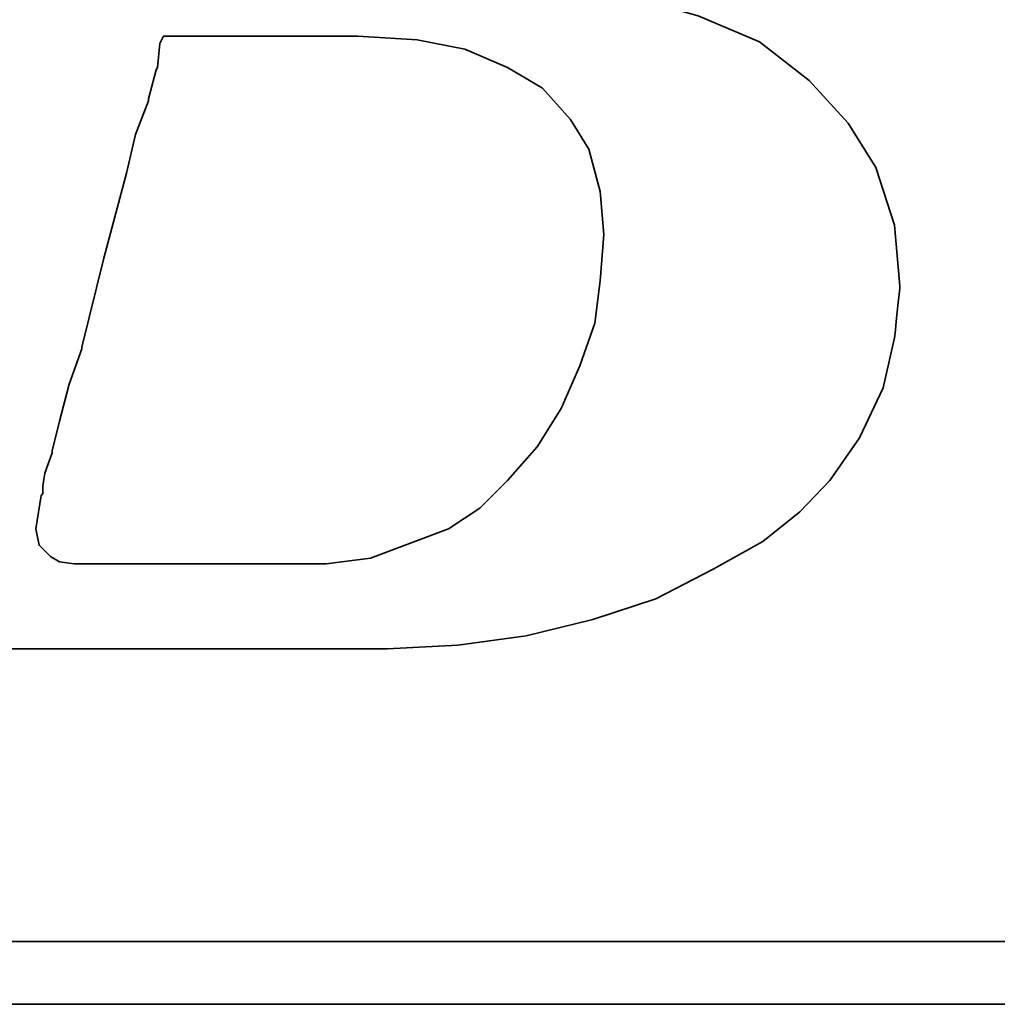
# Model space of a CAD drawing. Header units: millimetres. Extents: x 3 to 262, y 5 to 167.
# Tile 22 of 66: x 181.47 to 184.01, y 82.41 to 84.97. Entities that reach past the tile are written whole.
import ezdxf

# ---------------------------------------------------------------- set-up
doc = ezdxf.new("R2010")
doc.units = ezdxf.units.MM
doc.header["$LTSCALE"] = 0.2
doc.layers.add('layer 1', color=7, linetype='CONTINUOUS')

msp = doc.modelspace()

# ---------------------------------------------------------------- linework, layer by layer
at = {"layer": 'layer 1', "color": 1, "lineweight": 35}
for points, knots in [([(180.8102, 83.6985), (180.8102, 83.6985), (180.7722, 83.612), (180.7722, 83.612), (180.7722, 83.612), (180.7722, 83.612), (180.7672, 83.6025), (180.7672, 83.6025), (180.7672, 83.6025), (180.7672, 83.6025), (180.7672, 83.5975), (180.7672, 83.5975), (180.7672, 83.5975), (180.7672, 83.5975), (180.7102, 83.5405), (180.7102, 83.5405), (180.7102, 83.5405), (180.7102, 83.5405), (180.7052, 83.5405), (180.7052, 83.5405), (180.7052, 83.5405), (180.7052, 83.5405), (180.7002, 83.5355), (180.7002, 83.5355), (180.7002, 83.5355), (180.7002, 83.5355), (180.6232, 83.497), (180.6232, 83.497), (180.6232, 83.497), (180.6232, 83.497), (180.6142, 83.497), (180.6142, 83.497), (180.6142, 83.497), (180.6142, 83.497), (180.6092, 83.4925), (180.6092, 83.4925), (180.6092, 83.4925), (180.6092, 83.4925), (180.5222, 83.4825), (180.5222, 83.4825), (180.5222, 83.4825), (180.5222, 83.4825), (180.5182, 83.4825), (180.5182, 83.4825), (180.5182, 83.4825), (180.5182, 83.4825), (180.5082, 83.4825), (180.5082, 83.4825), (180.5082, 83.4825), (180.5082, 83.4825), (180.4792, 83.4825), (180.4792, 83.4825), (180.4792, 83.4825), (180.4792, 83.4825), (180.4022, 83.4825), (180.4022, 83.4825), (180.4022, 83.4825), (180.4022, 83.4825), (180.3262, 83.4825), (180.3262, 83.4825), (180.3262, 83.4825), (180.3262, 83.4825), (180.3162, 83.4825), (180.3162, 83.4825), (180.3162, 83.4825), (180.3162, 83.4825), (180.3162, 83.478), (180.3162, 83.478), (180.3162, 83.478), (180.3162, 83.478), (180.3112, 83.473), (180.3112, 83.473), (180.3112, 83.473), (180.3112, 83.473), (180.2922, 83.4015), (180.2922, 83.4015), (180.2922, 83.4015), (180.2922, 83.4015), (180.2782, 83.334), (180.2782, 83.334), (180.2782, 83.334), (180.2782, 83.334), (180.2872, 83.334), (180.2872, 83.334), (180.2872, 83.334), (180.2872, 83.334), (180.3262, 83.334), (180.3262, 83.334), (180.3262, 83.334), (180.3262, 83.334), (180.4312, 83.334), (180.4312, 83.334), (180.4312, 83.334), (180.4312, 83.334), (180.5757, 83.334), (180.5757, 83.334), (180.5757, 83.334), (180.5757, 83.334), (180.7382, 83.334), (180.7382, 83.334), (180.7382, 83.334), (180.7382, 83.334), (180.9302, 83.334), (180.9302, 83.334), (180.9302, 83.334), (180.9302, 83.334), (181.3242, 83.334), (181.3242, 83.334), (181.3242, 83.334), (181.3242, 83.334), (181.7272, 83.334), (181.7272, 83.334), (181.7272, 83.334), (181.7272, 83.334), (181.9192, 83.334), (181.9192, 83.334), (181.9192, 83.334), (181.9192, 83.334), (182.0822, 83.334), (182.0822, 83.334), (182.0822, 83.334), (182.0822, 83.334), (182.2262, 83.334), (182.2262, 83.334), (182.2262, 83.334), (182.2262, 83.334), (182.3312, 83.334), (182.3312, 83.334), (182.3312, 83.334), (182.3312, 83.334), (182.3702, 83.334), (182.3702, 83.334), (182.3702, 83.334), (182.3702, 83.334), (182.3992, 83.334), (182.3992, 83.334), (182.3992, 83.334), (182.3992, 83.334), (182.4182, 83.334), (182.4182, 83.334), (182.4182, 83.334), (182.4182, 83.334), (182.4272, 83.334), (182.4272, 83.334), (182.4272, 83.334), (182.4272, 83.334), (182.6102, 83.3435), (182.6102, 83.3435), (182.6102, 83.3435), (182.6102, 83.3435), (182.7872, 83.3675), (182.7872, 83.3675), (182.7872, 83.3675), (182.7872, 83.3675), (182.9602, 83.4105), (182.9602, 83.4105), (182.9602, 83.4105), (182.9602, 83.4105), (183.1232, 83.4635), (183.1232, 83.4635), (183.1232, 83.4635), (183.1232, 83.4635), (183.2722, 83.5405), (183.2722, 83.5405), (183.2722, 83.5405), (183.2722, 83.5405), (183.4012, 83.612), (183.4012, 83.612), (183.4012, 83.612), (183.4012, 83.612), (183.4972, 83.689), (183.4972, 83.689), (183.4972, 83.689), (183.4972, 83.689), (183.5742, 83.7705), (183.5742, 83.7705), (183.5742, 83.7705), (183.5742, 83.7705), (183.6512, 83.8815), (183.6512, 83.8815), (183.6512, 83.8815), (183.6512, 83.8815), (183.7132, 84.0105), (183.7132, 84.0105), (183.7132, 84.0105), (183.7132, 84.0105), (183.7422, 84.1405), (183.7422, 84.1405), (183.7422, 84.1405), (183.7422, 84.1405), (183.7562, 84.2745), (183.7562, 84.2745), (183.7562, 84.2745), (183.7562, 84.2745), (183.7422, 84.4325), (183.7422, 84.4325), (183.7422, 84.4325), (183.7422, 84.4325), (183.6942, 84.5815), (183.6942, 84.5815), (183.6942, 84.5815), (183.6942, 84.5815), (183.6222, 84.6965), (183.6222, 84.6965), (183.6222, 84.6965), (183.6222, 84.6965), (183.5212, 84.8075), (183.5212, 84.8075), (183.5212, 84.8075), (183.5212, 84.8075), (183.3922, 84.9075), (183.3922, 84.9075), (183.3922, 84.9075), (183.3922, 84.9075), (183.2332, 84.975), (183.2332, 84.975), (183.2332, 84.975), (183.2332, 84.975), (183.0462, 85.0275), (183.0462, 85.0275), (183.0462, 85.0275), (183.0462, 85.0275), (182.8352, 85.0615), (182.8352, 85.0615), (182.8352, 85.0615), (182.8352, 85.0615), (182.6102, 85.0955), (182.6102, 85.0955), (182.6102, 85.0955), (182.6102, 85.0955), (182.8402, 85.1285), (182.8402, 85.1285), (182.8402, 85.1285), (182.8402, 85.1285), (182.9742, 85.1475), (182.9742, 85.1475), (182.9742, 85.1475), (182.9742, 85.1475), (183.1042, 85.1715), (183.1042, 85.1715), (183.1042, 85.1715), (183.1042, 85.1715), (183.2292, 85.205), (183.2292, 85.205), (183.2292, 85.205), (183.2292, 85.205), (183.3342, 85.2435), (183.3342, 85.2435), (183.3342, 85.2435), (183.3342, 85.2435), (183.4402, 85.2775), (183.4402, 85.2775), (183.4402, 85.2775), (183.4402, 85.2775), (183.5212, 85.3255), (183.5212, 85.3255), (183.5212, 85.3255), (183.5212, 85.3255), (183.5982, 85.3685), (183.5982, 85.3685), (183.5982, 85.3685), (183.5982, 85.3685), (183.6657, 85.4265), (183.6657, 85.4265), (183.6657, 85.4265), (183.6657, 85.4265), (183.7762, 85.5465), (183.7762, 85.5465), (183.7762, 85.5465), (183.7762, 85.5465), (183.8572, 85.6705), (183.8572, 85.6705), (183.8572, 85.6705), (183.8572, 85.6705), (183.8962, 85.8245), (183.8962, 85.8245), (183.8962, 85.8245), (183.8962, 85.8245), (183.9102, 85.973), (183.9102, 85.973), (183.9102, 85.973), (183.9102, 85.973), (183.9002, 86.1215), (183.9002, 86.1215), (183.9002, 86.1215), (183.9002, 86.1215), (183.8572, 86.2565), (183.8572, 86.2565), (183.8572, 86.2565), (183.8572, 86.2565), (183.7852, 86.3665), (183.7852, 86.3665), (183.7852, 86.3665), (183.7852, 86.3665), (183.6747, 86.4765), (183.6747, 86.4765), (183.6747, 86.4765), (183.6747, 86.4765), (183.5407, 86.5585), (183.5407, 86.5585), (183.5407, 86.5585), (183.5407, 86.5585), (183.3822, 86.6165), (183.3822, 86.6165), (183.3822, 86.6165), (183.3822, 86.6165), (183.1952, 86.6495), (183.1952, 86.6495), (183.1952, 86.6495), (183.1952, 86.6495), (182.9742, 86.6685), (182.9742, 86.6685), (182.9742, 86.6685), (182.9742, 86.6685), (182.9552, 86.6685), (182.9552, 86.6685), (182.9552, 86.6685), (182.9552, 86.6685), (182.8882, 86.6685), (182.8882, 86.6685), (182.8882, 86.6685), (182.8882, 86.6685), (182.7922, 86.6685), (182.7922, 86.6685), (182.7922, 86.6685), (182.7922, 86.6685), (182.6672, 86.6685), (182.6672, 86.6685), (182.6672, 86.6685), (182.6672, 86.6685), (182.5142, 86.6685), (182.5142, 86.6685), (182.5142, 86.6685), (182.5142, 86.6685), (182.3512, 86.6685), (182.3512, 86.6685), (182.3512, 86.6685), (182.3512, 86.6685), (181.9857, 86.6685), (181.9857, 86.6685), (181.9857, 86.6685), (181.9857, 86.6685), (181.6212, 86.6685), (181.6212, 86.6685), (181.6212, 86.6685), (181.6212, 86.6685), (181.4582, 86.6685), (181.4582, 86.6685), (181.4582, 86.6685), (181.4582, 86.6685), (181.3052, 86.6685), (181.3052, 86.6685), (181.3052, 86.6685), (181.3052, 86.6685), (181.1802, 86.6685), (181.1802, 86.6685), (181.1802, 86.6685), (181.1802, 86.6685), (181.0797, 86.6685), (181.0797, 86.6685), (181.0797, 86.6685), (181.0797, 86.6685), (181.0262, 86.6685), (181.0262, 86.6685), (181.0262, 86.6685), (181.0262, 86.6685), (181.0262, 86.664), (181.0262, 86.664), (181.0262, 86.664), (181.0262, 86.664), (181.0212, 86.6595), (181.0212, 86.6595), (181.0212, 86.6595), (181.0212, 86.6595), (181.0022, 86.5825), (181.0022, 86.5825), (181.0022, 86.5825), (181.0022, 86.5825), (180.9882, 86.5205), (180.9882, 86.5205), (180.9882, 86.5205), (180.9882, 86.5205), (181.0932, 86.5205), (181.0932, 86.5205), (181.0932, 86.5205), (181.0932, 86.5205), (181.1892, 86.5205), (181.1892, 86.5205), (181.1892, 86.5205), (181.1892, 86.5205), (181.2187, 86.5205), (181.2187, 86.5205), (181.2187, 86.5205), (181.2187, 86.5205), (181.2277, 86.5205), (181.2277, 86.5205), (181.2277, 86.5205), (181.2277, 86.5205), (181.2952, 86.5205), (181.2952, 86.5205), (181.2952, 86.5205), (181.2952, 86.5205), (181.3002, 86.5205), (181.3002, 86.5205), (181.3002, 86.5205), (181.3002, 86.5205), (181.3052, 86.515), (181.3052, 86.515), (181.3052, 86.515), (181.3052, 86.515), (181.3482, 86.5055), (181.3482, 86.5055), (181.3482, 86.5055), (181.3482, 86.5055), (181.3962, 86.4965), (181.3962, 86.4965), (181.3962, 86.4965), (181.3962, 86.4965), (181.4002, 86.4965), (181.4002, 86.4965), (181.4002, 86.4965), (181.4002, 86.4965), (181.4292, 86.4865), (181.4292, 86.4865), (181.4292, 86.4865), (181.4292, 86.4865), (181.4392, 86.4865), (181.4392, 86.4865), (181.4392, 86.4865), (181.4392, 86.4865), (181.4442, 86.4765), (181.4442, 86.4765), (181.4442, 86.4765), (181.4442, 86.4765), (181.4772, 86.438), (181.4772, 86.438), (181.4772, 86.438), (181.4772, 86.438), (181.4822, 86.4335), (181.4822, 86.4335), (181.4822, 86.4335), (181.4822, 86.4335), (181.4822, 86.4285), (181.4822, 86.4285), (181.4822, 86.4285), (181.4822, 86.4285), (181.5012, 86.3715), (181.5012, 86.3715), (181.5012, 86.3715), (181.5012, 86.3715), (181.5062, 86.3615), (181.5062, 86.3615), (181.5062, 86.3615), (181.5062, 86.3615), (181.5012, 86.3525), (181.5012, 86.3525), (181.5012, 86.3525), (181.5012, 86.3525), (181.4872, 86.2705), (181.4872, 86.2705), (181.4872, 86.2705), (181.4872, 86.2705), (181.4872, 86.2415), (181.4872, 86.2415), (181.4872, 86.2415), (181.4872, 86.2415), (181.4872, 86.2365), (181.4872, 86.2365), (181.4872, 86.2365), (181.4872, 86.2365), (181.4822, 86.2325), (181.4822, 86.2325), (181.4822, 86.2325), (181.4822, 86.2325), (181.4727, 86.2035), (181.4727, 86.2035), (181.4727, 86.2035), (181.4727, 86.2035), (181.4582, 86.1605), (181.4582, 86.1605), (181.4582, 86.1605), (181.4582, 86.1605), (181.4442, 86.1025), (181.4442, 86.1025), (181.4442, 86.1025), (181.4442, 86.1025), (181.4242, 86.0355), (181.4242, 86.0355), (181.4242, 86.0355), (181.4242, 86.0355), (181.3812, 85.872), (181.3812, 85.872), (181.3812, 85.872), (181.3812, 85.872), (181.3292, 85.6705), (181.3292, 85.6705), (181.3292, 85.6705), (181.3292, 85.6705), (181.2712, 85.4545), (181.2712, 85.4545), (181.2712, 85.4545), (181.2712, 85.4545), (181.1462, 84.989), (181.1462, 84.989), (181.1462, 84.989), (181.1462, 84.989), (181.0212, 84.5195), (181.0212, 84.5195), (181.0212, 84.5195), (181.0212, 84.5195), (180.9642, 84.2985), (180.9642, 84.2985), (180.9642, 84.2985), (180.9642, 84.2985), (180.9112, 84.1065), (180.9112, 84.1065), (180.9112, 84.1065), (180.9112, 84.1065), (180.8682, 83.943), (180.8682, 83.943), (180.8682, 83.943), (180.8682, 83.943), (180.8537, 83.876), (180.8537, 83.876), (180.8537, 83.876), (180.8537, 83.876), (180.8392, 83.814), (180.8392, 83.814), (180.8392, 83.814), (180.8392, 83.814), (180.8392, 83.8095), (180.8392, 83.8095), (180.8392, 83.8095), (180.8392, 83.8095), (180.8252, 83.7705), (180.8252, 83.7705), (180.8252, 83.7705), (180.8252, 83.7705), (180.8152, 83.732), (180.8152, 83.732), (180.8152, 83.732), (180.8152, 83.732), (180.8152, 83.7175), (180.8152, 83.7175), (180.8152, 83.7175), (180.8152, 83.7175), (180.8152, 83.7085), (180.8152, 83.7085), (180.8152, 83.7085), (180.8152, 83.7085), (180.8152, 83.7035), (180.8152, 83.7035), (180.8152, 83.7035), (180.8152, 83.7035), (180.8102, 83.6985), (180.8102, 83.6985)], [0, 0, 0, 0, 0.007194, 0.007194, 0.007194, 0.007194, 0.014388, 0.014388, 0.014388, 0.014388, 0.021583, 0.021583, 0.021583, 0.021583, 0.028777, 0.028777, 0.028777, 0.028777, 0.035971, 0.035971, 0.035971, 0.035971, 0.043165, 0.043165, 0.043165, 0.043165, 0.05036, 0.05036, 0.05036, 0.05036, 0.057554, 0.057554, 0.057554, 0.057554, 0.064748, 0.064748, 0.064748, 0.064748, 0.071942, 0.071942, 0.071942, 0.071942, 0.079137, 0.079137, 0.079137, 0.079137, 0.086331, 0.086331, 0.086331, 0.086331, 0.093525, 0.093525, 0.093525, 0.093525, 0.100719, 0.100719, 0.100719, 0.100719, 0.107914, 0.107914, 0.107914, 0.107914, 0.115108, 0.115108, 0.115108, 0.115108, 0.122302, 0.122302, 0.122302, 0.122302, 0.129496, 0.129496, 0.129496, 0.129496, 0.136691, 0.136691, 0.136691, 0.136691, 0.143885, 0.143885, 0.143885, 0.143885, 0.151079, 0.151079, 0.151079, 0.151079, 0.158273, 0.158273, 0.158273, 0.158273, 0.165468, 0.165468, 0.165468, 0.165468, 0.172662, 0.172662, 0.172662, 0.172662, 0.179856, 0.179856, 0.179856, 0.179856, 0.18705, 0.18705, 0.18705, 0.18705, 0.194245, 0.194245, 0.194245, 0.194245, 0.201439, 0.201439, 0.201439, 0.201439, 0.208633, 0.208633, 0.208633, 0.208633, 0.215827, 0.215827, 0.215827, 0.215827, 0.223022, 0.223022, 0.223022, 0.223022, 0.230216, 0.230216, 0.230216, 0.230216, 0.23741, 0.23741, 0.23741, 0.23741, 0.244604, 0.244604, 0.244604, 0.244604, 0.251799, 0.251799, 0.251799, 0.251799, 0.258993, 0.258993, 0.258993, 0.258993, 0.266187, 0.266187, 0.266187, 0.266187, 0.273381, 0.273381, 0.273381, 0.273381, 0.280576, 0.280576, 0.280576, 0.280576, 0.28777, 0.28777, 0.28777, 0.28777, 0.294964, 0.294964, 0.294964, 0.294964, 0.302158, 0.302158, 0.302158, 0.302158, 0.309353, 0.309353, 0.309353, 0.309353, 0.316547, 0.316547, 0.316547, 0.316547, 0.323741, 0.323741, 0.323741, 0.323741, 0.330935, 0.330935, 0.330935, 0.330935, 0.338129, 0.338129, 0.338129, 0.33813, 0.345324, 0.345324, 0.345324, 0.345324, 0.352518, 0.352518, 0.352518, 0.352518, 0.359712, 0.359712, 0.359712, 0.359712, 0.366906, 0.366906, 0.366906, 0.366906, 0.374101, 0.374101, 0.374101, 0.374101, 0.381295, 0.381295, 0.381295, 0.381295, 0.388489, 0.388489, 0.388489, 0.388489, 0.395683, 0.395683, 0.395683, 0.395683, 0.402878, 0.402878, 0.402878, 0.402878, 0.410072, 0.410072, 0.410072, 0.410072, 0.417266, 0.417266, 0.417266, 0.417266, 0.42446, 0.42446, 0.42446, 0.42446, 0.431655, 0.431655, 0.431655, 0.431655, 0.438849, 0.438849, 0.438849, 0.438849, 0.446043, 0.446043, 0.446043, 0.446043, 0.453237, 0.453237, 0.453237, 0.453237, 0.460432, 0.460432, 0.460432, 0.460432, 0.467626, 0.467626, 0.467626, 0.467626, 0.47482, 0.47482, 0.47482, 0.47482, 0.482014, 0.482014, 0.482014, 0.482014, 0.489209, 0.489209, 0.489209, 0.489209, 0.496403, 0.496403, 0.496403, 0.496403, 0.503597, 0.503597, 0.503597, 0.503597, 0.510791, 0.510791, 0.510791, 0.510791, 0.517986, 0.517986, 0.517986, 0.517986, 0.52518, 0.52518, 0.52518, 0.52518, 0.532374, 0.532374, 0.532374, 0.532374, 0.539568, 0.539568, 0.539568, 0.539568, 0.546763, 0.546763, 0.546763, 0.546763, 0.553957, 0.553957, 0.553957, 0.553957, 0.561151, 0.561151, 0.561151, 0.561151, 0.568345, 0.568345, 0.568345, 0.568345, 0.57554, 0.57554, 0.57554, 0.57554, 0.582734, 0.582734, 0.582734, 0.582734, 0.589928, 0.589928, 0.589928, 0.589928, 0.597122, 0.597122, 0.597122, 0.597122, 0.604317, 0.604317, 0.604317, 0.604317, 0.611511, 0.611511, 0.611511, 0.611511, 0.618705, 0.618705, 0.618705, 0.618705, 0.625899, 0.625899, 0.625899, 0.625899, 0.633094, 0.633094, 0.633094, 0.633094, 0.640288, 0.640288, 0.640288, 0.640288, 0.647482, 0.647482, 0.647482, 0.647482, 0.654676, 0.654676, 0.654676, 0.654676, 0.661871, 0.661871, 0.661871, 0.661871, 0.669065, 0.669065, 0.669065, 0.669065, 0.676259, 0.676259, 0.676259, 0.676259, 0.683453, 0.683453, 0.683453, 0.683453, 0.690647, 0.690647, 0.690647, 0.690647, 0.697842, 0.697842, 0.697842, 0.697842, 0.705036, 0.705036, 0.705036, 0.705036, 0.71223, 0.71223, 0.71223, 0.71223, 0.719424, 0.719424, 0.719424, 0.719424, 0.726619, 0.726619, 0.726619, 0.726619, 0.733813, 0.733813, 0.733813, 0.733813, 0.741007, 0.741007, 0.741007, 0.741007, 0.748201, 0.748201, 0.748201, 0.748201, 0.755396, 0.755396, 0.755396, 0.755396, 0.76259, 0.76259, 0.76259, 0.76259, 0.769784, 0.769784, 0.769784, 0.769784, 0.776978, 0.776978, 0.776978, 0.776978, 0.784173, 0.784173, 0.784173, 0.784173, 0.791367, 0.791367, 0.791367, 0.791367, 0.798561, 0.798561, 0.798561, 0.798561, 0.805755, 0.805755, 0.805755, 0.805755, 0.81295, 0.81295, 0.81295, 0.81295, 0.820144, 0.820144, 0.820144, 0.820144, 0.827338, 0.827338, 0.827338, 0.827338, 0.834532, 0.834532, 0.834532, 0.834532, 0.841727, 0.841727, 0.841727, 0.841727, 0.848921, 0.848921, 0.848921, 0.848921, 0.856115, 0.856115, 0.856115, 0.856115, 0.863309, 0.863309, 0.863309, 0.863309, 0.870504, 0.870504, 0.870504, 0.870504, 0.877698, 0.877698, 0.877698, 0.877698, 0.884892, 0.884892, 0.884892, 0.884892, 0.892086, 0.892086, 0.892086, 0.892086, 0.899281, 0.899281, 0.899281, 0.899281, 0.906475, 0.906475, 0.906475, 0.906475, 0.913669, 0.913669, 0.913669, 0.913669, 0.920863, 0.920863, 0.920863, 0.920863, 0.928058, 0.928058, 0.928058, 0.928058, 0.935252, 0.935252, 0.935252, 0.935252, 0.942446, 0.942446, 0.942446, 0.942446, 0.94964, 0.94964, 0.94964, 0.94964, 0.956835, 0.956835, 0.956835, 0.956835, 0.964029, 0.964029, 0.964029, 0.964029, 0.971223, 0.971223, 0.971223, 0.971223, 0.978417, 0.978417, 0.978417, 0.978417, 0.985612, 0.985612, 0.985612, 0.985612, 0.992806, 0.992806, 0.992806, 0.992806, 1, 1, 1, 1]), ([(181.5347, 83.7565), (181.5347, 83.7565), (181.5347, 83.737), (181.5347, 83.737), (181.5347, 83.737), (181.5347, 83.737), (181.5302, 83.732), (181.5302, 83.732), (181.5302, 83.732), (181.5302, 83.732), (181.5162, 83.6455), (181.5162, 83.6455), (181.5162, 83.6455), (181.5162, 83.6455), (181.5252, 83.6025), (181.5252, 83.6025), (181.5252, 83.6025), (181.5252, 83.6025), (181.5542, 83.5735), (181.5542, 83.5735), (181.5542, 83.5735), (181.5542, 83.5735), (181.5782, 83.56), (181.5782, 83.56), (181.5782, 83.56), (181.5782, 83.56), (181.6162, 83.5545), (181.6162, 83.5545), (181.6162, 83.5545), (181.6162, 83.5545), (181.6792, 83.5545), (181.6792, 83.5545), (181.6792, 83.5545), (181.6792, 83.5545), (181.7462, 83.5545), (181.7462, 83.5545), (181.7462, 83.5545), (181.7462, 83.5545), (181.7652, 83.5545), (181.7652, 83.5545), (181.7652, 83.5545), (181.7652, 83.5545), (181.8137, 83.5545), (181.8137, 83.5545), (181.8137, 83.5545), (181.8137, 83.5545), (181.9472, 83.5545), (181.9472, 83.5545), (181.9472, 83.5545), (181.9472, 83.5545), (182.0822, 83.5545), (182.0822, 83.5545), (182.0822, 83.5545), (182.0822, 83.5545), (182.1302, 83.5545), (182.1302, 83.5545), (182.1302, 83.5545), (182.1302, 83.5545), (182.1442, 83.5545), (182.1442, 83.5545), (182.1442, 83.5545), (182.1442, 83.5545), (182.2692, 83.5545), (182.2692, 83.5545), (182.2692, 83.5545), (182.2692, 83.5545), (182.3842, 83.5695), (182.3842, 83.5695), (182.3842, 83.5695), (182.3842, 83.5695), (182.4852, 83.6075), (182.4852, 83.6075), (182.4852, 83.6075), (182.4852, 83.6075), (182.5862, 83.6455), (182.5862, 83.6455), (182.5862, 83.6455), (182.5862, 83.6455), (182.6672, 83.6985), (182.6672, 83.6985), (182.6672, 83.6985), (182.6672, 83.6985), (182.7392, 83.7705), (182.7392, 83.7705), (182.7392, 83.7705), (182.7392, 83.7705), (182.8162, 83.8575), (182.8162, 83.8575), (182.8162, 83.8575), (182.8162, 83.8575), (182.8782, 83.9575), (182.8782, 83.9575), (182.8782, 83.9575), (182.8782, 83.9575), (182.9262, 84.068), (182.9262, 84.068), (182.9262, 84.068), (182.9262, 84.068), (182.9652, 84.1785), (182.9652, 84.1785), (182.9652, 84.1785), (182.9652, 84.1785), (182.9792, 84.2885), (182.9792, 84.2885), (182.9792, 84.2885), (182.9792, 84.2885), (182.9892, 84.4085), (182.9892, 84.4085), (182.9892, 84.4085), (182.9892, 84.4085), (182.9792, 84.5195), (182.9792, 84.5195), (182.9792, 84.5195), (182.9792, 84.5195), (182.9502, 84.6295), (182.9502, 84.6295), (182.9502, 84.6295), (182.9502, 84.6295), (182.9022, 84.706), (182.9022, 84.706), (182.9022, 84.706), (182.9022, 84.706), (182.8302, 84.7875), (182.8302, 84.7875), (182.8302, 84.7875), (182.8302, 84.7875), (182.7392, 84.841), (182.7392, 84.841), (182.7392, 84.841), (182.7392, 84.841), (182.6287, 84.8885), (182.6287, 84.8885), (182.6287, 84.8885), (182.6287, 84.8885), (182.5047, 84.9125), (182.5047, 84.9125), (182.5047, 84.9125), (182.5047, 84.9125), (182.3512, 84.9225), (182.3512, 84.9225), (182.3512, 84.9225), (182.3512, 84.9225), (182.3412, 84.9225), (182.3412, 84.9225), (182.3412, 84.9225), (182.3412, 84.9225), (182.3222, 84.9225), (182.3222, 84.9225), (182.3222, 84.9225), (182.3222, 84.9225), (182.2642, 84.9225), (182.2642, 84.9225), (182.2642, 84.9225), (182.2642, 84.9225), (182.1872, 84.9225), (182.1872, 84.9225), (182.1872, 84.9225), (182.1872, 84.9225), (182.0917, 84.9225), (182.0917, 84.9225), (182.0917, 84.9225), (182.0917, 84.9225), (181.9952, 84.9225), (181.9952, 84.9225), (181.9952, 84.9225), (181.9952, 84.9225), (181.8992, 84.9225), (181.8992, 84.9225), (181.8992, 84.9225), (181.8992, 84.9225), (181.8472, 84.9225), (181.8472, 84.9225), (181.8472, 84.9225), (181.8472, 84.9225), (181.8377, 84.9035), (181.8377, 84.9035), (181.8377, 84.9035), (181.8377, 84.9035), (181.8322, 84.841), (181.8322, 84.841), (181.8322, 84.841), (181.8322, 84.841), (181.8282, 84.8355), (181.8282, 84.8355), (181.8282, 84.8355), (181.8282, 84.8355), (181.8082, 84.7595), (181.8082, 84.7595), (181.8082, 84.7595), (181.8082, 84.7595), (181.8082, 84.7545), (181.8082, 84.7545), (181.8082, 84.7545), (181.8082, 84.7545), (181.7752, 84.6675), (181.7752, 84.6675), (181.7752, 84.6675), (181.7752, 84.6675), (181.7512, 84.567), (181.7512, 84.567), (181.7512, 84.567), (181.7512, 84.567), (181.6932, 84.3465), (181.6932, 84.3465), (181.6932, 84.3465), (181.6932, 84.3465), (181.6362, 84.116), (181.6362, 84.116), (181.6362, 84.116), (181.6362, 84.116), (181.6362, 84.1115), (181.6362, 84.1115), (181.6362, 84.1115), (181.6362, 84.1115), (181.6027, 84.0205), (181.6027, 84.0205), (181.6027, 84.0205), (181.6027, 84.0205), (181.5782, 83.924), (181.5782, 83.924), (181.5782, 83.924), (181.5782, 83.924), (181.5592, 83.8475), (181.5592, 83.8475), (181.5592, 83.8475), (181.5592, 83.8475), (181.5592, 83.8425), (181.5592, 83.8425), (181.5592, 83.8425), (181.5592, 83.8425), (181.5402, 83.7895), (181.5402, 83.7895), (181.5402, 83.7895), (181.5402, 83.7895), (181.5347, 83.7565), (181.5347, 83.7565)], [0, 0, 0, 0, 0.016949, 0.016949, 0.016949, 0.016949, 0.033898, 0.033898, 0.033898, 0.033898, 0.050847, 0.050847, 0.050847, 0.050847, 0.067797, 0.067797, 0.067797, 0.067797, 0.084746, 0.084746, 0.084746, 0.084746, 0.101695, 0.101695, 0.101695, 0.101695, 0.118644, 0.118644, 0.118644, 0.118644, 0.135593, 0.135593, 0.135593, 0.135593, 0.152542, 0.152542, 0.152542, 0.152542, 0.169492, 0.169492, 0.169492, 0.169492, 0.186441, 0.186441, 0.186441, 0.186441, 0.20339, 0.20339, 0.20339, 0.20339, 0.220339, 0.220339, 0.220339, 0.220339, 0.237288, 0.237288, 0.237288, 0.237288, 0.254237, 0.254237, 0.254237, 0.254237, 0.271186, 0.271186, 0.271186, 0.271186, 0.288136, 0.288136, 0.288136, 0.288136, 0.305085, 0.305085, 0.305085, 0.305085, 0.322034, 0.322034, 0.322034, 0.322034, 0.338983, 0.338983, 0.338983, 0.338983, 0.355932, 0.355932, 0.355932, 0.355932, 0.372881, 0.372881, 0.372881, 0.372881, 0.389831, 0.389831, 0.389831, 0.389831, 0.40678, 0.40678, 0.40678, 0.40678, 0.423729, 0.423729, 0.423729, 0.423729, 0.440678, 0.440678, 0.440678, 0.440678, 0.457627, 0.457627, 0.457627, 0.457627, 0.474576, 0.474576, 0.474576, 0.474576, 0.491525, 0.491525, 0.491525, 0.491525, 0.508475, 0.508475, 0.508475, 0.508475, 0.525424, 0.525424, 0.525424, 0.525424, 0.542373, 0.542373, 0.542373, 0.542373, 0.559322, 0.559322, 0.559322, 0.559322, 0.576271, 0.576271, 0.576271, 0.576271, 0.59322, 0.59322, 0.59322, 0.59322, 0.610169, 0.610169, 0.610169, 0.61017, 0.627119, 0.627119, 0.627119, 0.627119, 0.644068, 0.644068, 0.644068, 0.644068, 0.661017, 0.661017, 0.661017, 0.661017, 0.677966, 0.677966, 0.677966, 0.677966, 0.694915, 0.694915, 0.694915, 0.694915, 0.711864, 0.711864, 0.711864, 0.711864, 0.728814, 0.728814, 0.728814, 0.728814, 0.745763, 0.745763, 0.745763, 0.745763, 0.762712, 0.762712, 0.762712, 0.762712, 0.779661, 0.779661, 0.779661, 0.779661, 0.79661, 0.79661, 0.79661, 0.79661, 0.813559, 0.813559, 0.813559, 0.813559, 0.830508, 0.830508, 0.830508, 0.830508, 0.847458, 0.847458, 0.847458, 0.847458, 0.864407, 0.864407, 0.864407, 0.864407, 0.881356, 0.881356, 0.881356, 0.881356, 0.898305, 0.898305, 0.898305, 0.898305, 0.915254, 0.915254, 0.915254, 0.915254, 0.932203, 0.932203, 0.932203, 0.932203, 0.949153, 0.949153, 0.949153, 0.949153, 0.966102, 0.966102, 0.966102, 0.966102, 0.983051, 0.983051, 0.983051, 0.983051, 1, 1, 1, 1]), ([(208.9227, 83.1755), (208.9227, 83.1755), (208.9227, 82.614), (208.9227, 82.614), (208.9227, 82.614), (208.9227, 82.614), (208.9227, 82.5755), (208.9227, 82.5755), (208.9227, 82.5755), (208.9227, 82.5755), (208.8842, 82.5755), (208.8842, 82.5755), (208.8842, 82.5755), (208.8842, 82.5755), (176.0752, 82.5755), (176.0752, 82.5755), (176.0752, 82.5755), (176.0752, 82.5755), (176.0752, 82.4125), (176.0752, 82.4125), (176.0752, 82.4125), (176.0752, 82.4125), (210.3192, 82.4125), (210.3192, 82.4125), (210.3192, 82.4125), (210.3192, 82.4125), (208.9227, 83.1755), (208.9227, 83.1755)], [0, 0, 0, 0, 0.142857, 0.142857, 0.142857, 0.142857, 0.285714, 0.285714, 0.285714, 0.285714, 0.428571, 0.428571, 0.428571, 0.428571, 0.571429, 0.571429, 0.571429, 0.571429, 0.714286, 0.714286, 0.714286, 0.714286, 0.857143, 0.857143, 0.857143, 0.857143, 1, 1, 1, 1])]:
    msp.add_open_spline(points, degree=3, knots=knots, dxfattribs=at)

doc.saveas('drawing.dxf')
